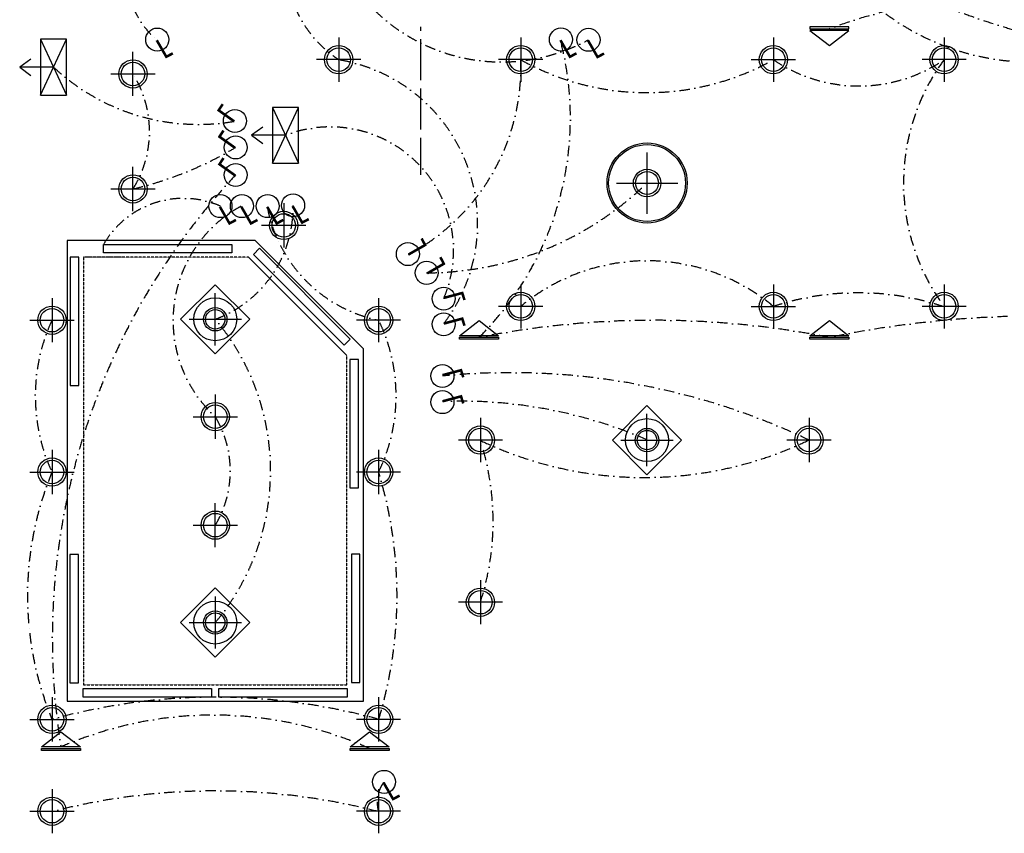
# Model space of a CAD drawing. Header units: millimetres. Extents: x 1795 to 32869, y 2040 to 26467.
# Tile 1 of 10: x 1959 to 13925, y 3361 to 13253. Entities that reach past the tile are written whole.
import ezdxf

# ---------------------------------------------------------------- set-up
doc = ezdxf.new("R2010")
doc.units = ezdxf.units.MM
doc.linetypes.add('DASHDOT2', pattern=[0.5, 0.25, -0.125, 0, -0.125])
doc.linetypes.add('HIDDEN', pattern=[0.375, 0.25, -0.125])
for name, color, linetype in [('AL_Elec - Wall Mounted Halogen 36 W', 7, 'Continuous'), ('Elec - Cable Wires', 143, 'Continuous'), ('Elec - Chandelier', 11, 'Continuous'), ('Elec - Strip Lights', 6, 'Continuous'), ('Struc - Hatch', 251, 'Continuous'), ('Struc - Wall Lines', 2, 'Continuous')]:
    doc.layers.add(name, color=color, linetype=linetype)

msp = doc.modelspace()

# ---------------------------------------------------------------- linework, layer by layer
at = {"layer": 'AL_Elec - Wall Mounted Halogen 36 W'}
for p, q in [((5836, 13035), (5836, 12498)), ((8049, 13035), (8049, 12498)), ((11119, 13035), (11119, 12498)), ((13194, 13035), (13194, 12498)), ((3336, 12325), (3336, 12862)), ((6105, 12767), (5568, 12767)), ((8317, 12767), (7780, 12767)), ((10850, 12767), (11387, 12767)), ((13463, 12767), (12926, 12767)), ((3068, 12593), (3605, 12593)), ((3336, 10926), (3336, 11463)), ((3068, 11195), (3605, 11195)), ((5169, 11020), (5169, 10482)), ((5437, 10751), (4900, 10751)), ((8049, 10035), (8049, 9498)), ((11119, 10035), (11119, 9498)), ((13194, 10035), (13194, 9498)), ((2352, 9868), (2352, 9330)), ((6321, 9868), (6321, 9330)), ((8317, 9767), (7780, 9767)), ((10850, 9767), (11387, 9767)), ((13463, 9767), (12926, 9767)), ((2083, 9599), (2620, 9599)), ((6589, 9599), (6052, 9599)), ((4336, 8695), (4336, 8157)), ((4068, 8426), (4605, 8426)), ((7559, 8411), (7559, 7874)), ((11552, 8411), (11552, 7874)), ((7828, 8142), (7291, 8142)), ((11821, 8142), (11284, 8142)), ((2352, 8022), (2352, 7485)), ((6321, 8022), (6321, 7485)), ((2083, 7753), (2620, 7753)), ((6589, 7753), (6052, 7753)), ((4336, 6839), (4336, 7376)), ((4068, 7107), (4605, 7107)), ((7559, 6439), (7559, 5902)), ((7828, 6170), (7291, 6170)), ((2352, 5014), (2352, 4477)), ((6321, 5014), (6321, 4477)), ((2083, 4746), (2620, 4746)), ((6589, 4746), (6052, 4746)), ((2352, 3898), (2352, 3361)), ((6321, 3898), (6321, 3361)), ((2083, 3629), (2620, 3629)), ((6589, 3629), (6052, 3629))]:
    msp.add_line(p, q, dxfattribs=at)
for points in [[(11562, 13143), (12035, 13143), (12035, 13167), (11562, 13167)], [(11799, 12938), (11799, 12938), (12035, 13123), (11562, 13123)], [(2529, 12334), (2529, 13015), (2212, 13015), (2212, 12334)], [(5347, 11507), (5347, 12187), (5030, 12187), (5030, 11507)], [(2979, 10417), (2979, 10521), (4539, 10521), (4539, 10417)], [(4873, 10473), (4799, 10399), (5902, 9296), (5976, 9370)], [(2677, 10365), (2573, 10365), (2573, 8805), (2677, 8805)], [(7542, 9595), (7542, 9595), (7778, 9411), (7305, 9411)], [(11799, 9595), (11799, 9595), (12035, 9411), (11562, 9411)], [(7305, 9391), (7778, 9391), (7778, 9367), (7305, 9367)], [(11562, 9391), (12035, 9391), (12035, 9367), (11562, 9367)], [(6077, 9120), (5973, 9120), (5973, 7560), (6077, 7560)], [(2672, 6749), (2568, 6749), (2568, 5189), (2672, 5189)], [(6094, 6756), (5990, 6756), (5990, 5196), (6094, 5196)], [(2730, 5016), (2730, 5120), (4290, 5120), (4290, 5016)], [(4379, 5016), (4379, 5120), (5939, 5120), (5939, 5016)], [(2461, 4595), (2461, 4595), (2698, 4411), (2225, 4411)], [(6211, 4595), (6211, 4595), (6448, 4411), (5975, 4411)], [(2225, 4391), (2698, 4391), (2698, 4367), (2225, 4367)], [(5975, 4391), (6448, 4391), (6448, 4367), (5975, 4367)]]:
    msp.add_lwpolyline(points, close=True, dxfattribs=at)
for points in [[(2212, 12334), (2529, 13015)], [(2212, 13015), (2529, 12334)], [(2095, 12773), (1959, 12674), (2095, 12576)], [(2370, 12674), (1959, 12674)], [(5030, 11507), (5347, 12187)], [(5030, 12187), (5347, 11507)], [(4913, 11946), (4778, 11847), (4913, 11749)], [(5189, 11847), (4778, 11847)]]:
    msp.add_lwpolyline(points, dxfattribs=at)
at = {"layer": 'AL_Elec - Wall Mounted Halogen 36 W', "const_width": 31.2}
for points in [[(3625, 13003), (3741, 12802), (3820, 12843)], [(8531, 13004), (8647, 12802), (8726, 12844)], [(8866, 13001), (8982, 12799), (9061, 12841)], [(4567, 12016), (4377, 12151), (4427, 12226)], [(4576, 11695), (4387, 11830), (4436, 11905)], [(4576, 11360), (4387, 11495), (4436, 11570)], [(4392, 10978), (4509, 10776), (4588, 10818)], [(4653, 10978), (4770, 10776), (4849, 10818)], [(4967, 10978), (5083, 10776), (5163, 10818)], [(5276, 10987), (5392, 10786), (5472, 10828)], [(6684, 10397), (6886, 10513), (6844, 10593)], [(6912, 10168), (7114, 10285), (7072, 10365)], [(7113, 9870), (7338, 9930), (7365, 9844)], [(7113, 9558), (7338, 9618), (7365, 9532)], [(7098, 8931), (7323, 8991), (7350, 8905)], [(7098, 8931), (7323, 8991), (7350, 8905)], [(7098, 8613), (7323, 8673), (7350, 8587)], [(7098, 8613), (7323, 8673), (7350, 8587)], [(6381, 3978), (6497, 3777), (6577, 3819)]]:
    msp.add_lwpolyline(points, dxfattribs=at)
at = {"layer": 'AL_Elec - Wall Mounted Halogen 36 W', "color": 30}
for points in [[(4336, 10031), (4757, 9610), (4336, 9190), (3915, 9610)], [(9583, 8563), (10003, 8142), (9583, 7721), (9162, 8142)], [(4336, 5502), (4757, 5923), (4336, 6344), (3915, 5923)]]:
    msp.add_lwpolyline(points, close=True, dxfattribs=at)
at = {"layer": 'AL_Elec - Wall Mounted Halogen 36 W'}
for centre, radius in [((3631, 13011), 140), ((8537, 13012), 140), ((8872, 13008), 140), ((5836, 12767), 172), ((8049, 12767), 172), ((11119, 12767), 172), ((13194, 12767), 172), ((5836, 12767), 143), ((8049, 12767), 143), ((11119, 12767), 143), ((13194, 12767), 143), ((3336, 12593), 172), ((3336, 12593), 143), ((4575, 12021), 140), ((4584, 11700), 140), ((4584, 11365), 140), ((3336, 11195), 172), ((3336, 11195), 143), ((5282, 10995), 140), ((4399, 10986), 140), ((4660, 10986), 140), ((4973, 10986), 140), ((5169, 10751), 172), ((5169, 10751), 143), ((6677, 10403), 140), ((6905, 10175), 140), ((7112, 9861), 140), ((8049, 9767), 172), ((11119, 9767), 172), ((13194, 9767), 172), ((8049, 9767), 143), ((11119, 9767), 143), ((13194, 9767), 143), ((2352, 9599), 172), ((2352, 9599), 143), ((6321, 9599), 172), ((6321, 9599), 143), ((7112, 9549), 140), ((7097, 8921), 140), ((7097, 8921), 140), ((7097, 8603), 140), ((7097, 8603), 140), ((4336, 8426), 172), ((4336, 8426), 143), ((7559, 8142), 172), ((7559, 8142), 143), ((11552, 8142), 172), ((11552, 8142), 143), ((2352, 7753), 172), ((6321, 7753), 172), ((2352, 7753), 143), ((6321, 7753), 143), ((4336, 7107), 172), ((4336, 7107), 143), ((7559, 6170), 172), ((7559, 6170), 143), ((2352, 4746), 172), ((6321, 4746), 172), ((2352, 4746), 143), ((6321, 4746), 143), ((6387, 3986), 140), ((2352, 3629), 172), ((2352, 3629), 143), ((6321, 3629), 172), ((6321, 3629), 143)]:
    msp.add_circle(centre, radius, dxfattribs=at)
at = {"layer": 'Elec - Cable Wires', "linetype": 'DASHDOT2', "ltscale": 500}
for centre, radius, start, end in [((6628, 13967), 1438, 123.4071, 236.5929), ((4422, 13881), 1186, 156.3285, 227.7292), ((7815, 14947), 2208, 206.3464, 298.6035), ((16744, 22424), 9680, 242.6134, 266.028), ((14347, 6158), 7435, 69.5121, 110.0471), ((14269, 15741), 3004, 228.8371, 278.865), ((4892, 12058), 3760, 314.8124, 14.5714), ((5513, 10778), 2012, 322.6847, 81.1232), ((5474, 12671), 2576, 298.0193, 2.1305), ((9584, 15512), 3146, 240.7924, 299.2076), ((12157, 14294), 1847, 235.807, 304.193), ((15229, 11267), 2528, 143.6007, 216.3993), ((4134, 14563), 2583, 226.9561, 279.6452), ((2220, 11894), 1317, 327.9391, 32.0609), ((5732, 10449), 1500, 336.9177, 111.2415), ((2325, 15483), 4406, 283.2734, 300.8527), ((10609, 5725), 8253, 136.887, 189.1635), ((6889, 14045), 3870, 270.2314, 314.1253), ((3949, 9958), 1122, 66.3768, 149.8508), ((5407, 9594), 1584, 118.5444, 227.4913), ((3834, 10969), 1448, 290.2808, 1.0431), ((6672, 11297), 1734, 190.6221, 258.3108), ((9584, 7920), 2401, 50.2688, 129.7312), ((12150, 6645), 3287, 71.4823, 108.289), ((4353, 8676), 2204, 155.248, 204.752), ((2142, 7767), 2866, 319.9637, 40.0363), ((4423, 8678), 2111, 334.0215, 25.8654), ((9670, -1401), 10999, 78.8429, 101.1571), ((14374, -3206), 12857, 78.4442, 101.5558), ((7918, 487), 8474, 64.5445, 95.5565), ((7918, 487), 8474, 64.5445, 95.5565), ((7298, 2819), 5797, 66.7889, 91.9715), ((7298, 2819), 5797, 66.7889, 91.9715), ((3238, 7766), 1281, 329.0666, 30.9334), ((9549, 12322), 4635, 244.5825, 295.6138), ((9549, 12322), 4635, 244.5825, 295.6138), ((4513, 7153), 3200, 342.1205, 17.8795), ((4513, 7153), 3200, 342.1205, 17.8795), ((5992, 6249), 3938, 157.5534, 202.4466), ((1371, 6247), 5174, 343.0795, 16.9205), ((4337, -2419), 7435, 74.5148, 105.5431), ((4314, 170), 4628, 65.794, 113.6005), ((6715, 3739), 411, 144.4478, 196.1706), ((4336, -4068), 7944, 75.5329, 104.4329)]:
    msp.add_arc(centre, radius, start, end, dxfattribs=at)
at = {"layer": 'Elec - Chandelier', "color": 30}
for p, q in [((9584, 10893), (9584, 11640)), ((9211, 11267), (9957, 11267)), ((4336, 9293), (4336, 9928)), ((4019, 9610), (4653, 9610)), ((9583, 7825), (9583, 8459)), ((9265, 8142), (9900, 8142)), ((4336, 6240), (4336, 5606)), ((4019, 5923), (4653, 5923))]:
    msp.add_line(p, q, dxfattribs=at)
for centre, radius in [((9584, 11267), 487), ((9584, 11267), 467), ((9584, 11267), 167), ((9584, 11267), 139), ((4336, 9610), 261), ((4336, 9610), 142), ((4336, 9610), 118), ((9583, 8142), 261), ((9583, 8142), 142), ((9583, 8142), 118), ((4336, 5923), 261), ((4336, 5923), 142), ((4336, 5923), 118)]:
    msp.add_circle(centre, radius, dxfattribs=at)
at = {"layer": 'Elec - Strip Lights'}
for p, q in [((3236, 10567), (2536, 10567)), ((2536, 10567), (2536, 4967)), ((4822, 10567), (2736, 10567)), ((4822, 10567), (6136, 9252)), ((6136, 4967), (6136, 9252)), ((2536, 4967), (3236, 4967)), ((2736, 4967), (6136, 4967))]:
    msp.add_line(p, q, dxfattribs=at)
at = {"layer": 'Struc - Hatch', "linetype": 'Continuous'}
for p, q in [((6836, 13117), (6836, 13167)), ((6836, 12517), (6836, 13017)), ((6836, 11917), (6836, 12417)), ((6836, 11367), (6836, 11817))]:
    msp.add_line(p, q, dxfattribs=at)
at = {"layer": 'Struc - Wall Lines', "linetype": 'HIDDEN', "ltscale": 10}
for p, q in [((3236, 10367), (2736, 10367)), ((2736, 10367), (2736, 5167)), ((4739, 10367), (2736, 10367)), ((5936, 5167), (5936, 9170)), ((2736, 5167), (3236, 5167)), ((2736, 5167), (5936, 5167))]:
    msp.add_line(p, q, dxfattribs=at)
at = {"layer": 'Struc - Wall Lines'}
msp.add_line((4739, 10367), (5936, 9170), dxfattribs=at)

doc.saveas('drawing.dxf')
